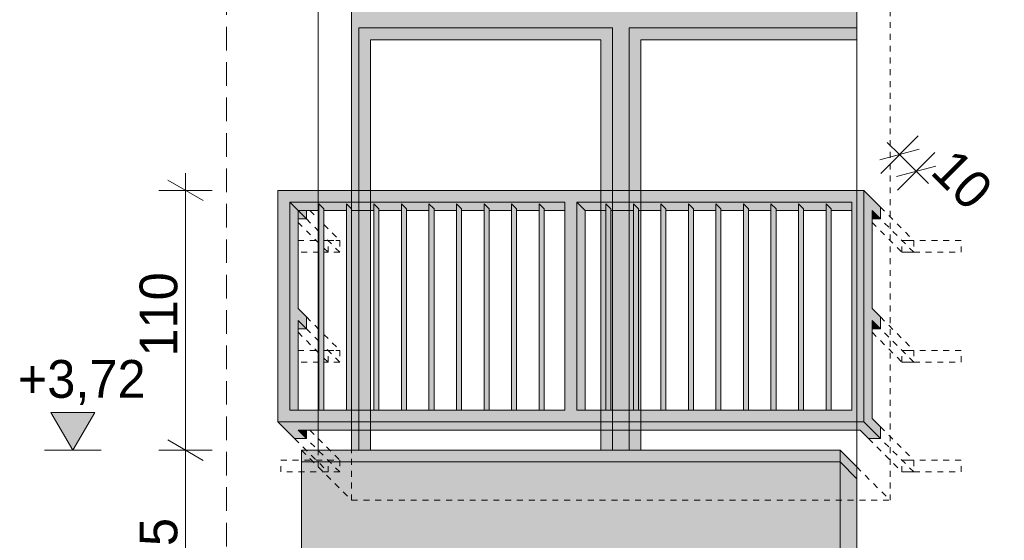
# Model space of a CAD drawing. Extents: x -366324 to -207045, y 68808 to 138616.
# Tile 86 of 170: x -292455 to -288287, y 93341 to 95546. Entities that reach past the tile are written whole.
import ezdxf

# ---------------------------------------------------------------- set-up
doc = ezdxf.new("R2010")
doc.units = 0
doc.header["$MEASUREMENT"] = 0
doc.linetypes.add('Hidden Line', pattern=[50, 25, -25])
doc.linetypes.add('Krawędzie ukryte', pattern=[150, 100, -50])
for name, color, linetype, lineweight, true_color in [('Arch balustrady_Nr_Pióra__2', 7, 'Continuous', 13, 0x7f7f7f), ('Arch balustrady_Nr_Pióra__22', 7, 'Continuous', 9, 0x7f7f7f), ('Arch kolorystyka_Nr_Pióra__2', 7, 'Continuous', 13, 0x7f7f7f), ('Arch kolorystyka_Nr_Pióra__61', 7, 'Continuous', 20, 0x4d4d4d), ('Arch kolorystyka_Nr_Pióra__81', 7, 'Continuous', 9, 0x5d5d5d)]:
    doc.layers.add(name, color=color, linetype=linetype, lineweight=lineweight, true_color=true_color)
for name, color, linetype, lineweight in [('Arch balustrady_Nr_Pióra__21', 7, 'Continuous', 9), ('Arch kolorystyka_Nr_Pióra__41', 7, 'Continuous', 15), ('Arch okna_Nr_Pióra__21', 7, 'Continuous', 9), ('Arch wymiary_Nr_Pióra__21', 7, 'Continuous', 9), ('arch wypelnienia_Nr_Pióra__21', 7, 'Continuous', 9), ('Arch ściany zewnętrzne_Nr_Pióra__21', 7, 'Continuous', 9), ('INWENT.ŚCIANY_Nr_Pióra__21', 7, 'Continuous', 9)]:
    doc.layers.add(name, color=color, linetype=linetype, lineweight=lineweight)
doc.layers.add('Arch wymiary', color=7, linetype='Continuous')
doc.styles.add('GENERATED_STYLE_1', font='txt')
doc.dimstyles.new('GENERATED_STYLE__2', dxfattribs={"dimtxt": 160.000002, "dimasz": 114, "dimexe": 0.18, "dimexo": 0, "dimgap": 0.09, "dimtad": 1, "dimdec": 0, "dimlfac": 0.1, "dimzin": 0, "dimdsep": 46, "dimtxsty": 'GENERATED_STYLE_1', "dimblk": 'ARROWHEAD_2', "dimblk1": 'ARROWHEAD_2', "dimblk2": 'ARROWHEAD_2', "dimcen": 0.09, "dimclrd": 7, "dimclre": 7, "dimclrt": 7, "dimazin": 0, "dimtfac": 1, "dimtdec": 4, "dimtmove": 0, "dimatfit": 3, "dimfxl": 0, "dimtolj": 1, "dimtzin": 0, "dimarcsym": 0})

# ---------------------------------------------------------------- blocks, each defined once
blk = doc.blocks.new('*D203')
at = {"layer": 'Arch wymiary_Nr_Pióra__21', "linetype": 'Continuous'}
for p, q in [((-288651, 95053.8), (-288810.1, 94894.7)), ((-288730.6, 94974.3), (-288782.5, 95026.2)), ((-288646.9, 94996.7), (-288814.2, 94951.9)), ((-288580.3, 94983.1), (-288739.4, 94824)), ((-288659.9, 94903.6), (-288730.6, 94974.3)), ((-288743.5, 94881.2), (-288576.2, 94926)), ((-288608, 94851.7), (-288659.9, 94903.6))]:
    blk.add_line(p, q, dxfattribs=at)
at = {"layer": 'Arch wymiary_Nr_Pióra__21', "insert": (-288606.6, 94895.6), "char_height": 160, "attachment_point": 7, "rotation": 315, "style": 'GENERATED_STYLE_1'}
blk.add_mtext('{10}', dxfattribs=at)
blk = doc.blocks.new('ARROWHEAD_2')
at = {"color": 0, "linetype": 'Continuous', "lineweight": 0}
for p, q in [((-0.378, -0.655), (0.378, 0.655)), ((0, 0), (-1, 0))]:
    blk.add_line(p, q, dxfattribs=at)
blk = doc.blocks.new('*D239')
at = {"layer": 'Arch wymiary_Nr_Pióra__21', "linetype": 'Continuous'}
for p, q in [((-291828.7, 93766.1), (-291678.7, 93679.5)), ((-291641.2, 93722.8), (-291866.2, 93722.8)), ((-291753.7, 92877.8), (-291753.7, 93722.8)), ((-291828.7, 92921.1), (-291678.7, 92834.5)), ((-291641.2, 92877.8), (-291866.2, 92877.8)), ((-291753.7, 92804.4), (-291753.7, 92877.8))]:
    blk.add_line(p, q, dxfattribs=at)
at = {"layer": 'Arch wymiary_Nr_Pióra__21', "char_height": 160, "attachment_point": 7, "rotation": 90, "style": 'GENERATED_STYLE_1'}
for s, insert in [('{110}', (-291785.7, 94119.2)), ('{85}', (-291785.7, 93197.9))]:
    blk.add_mtext(s, dxfattribs=dict(at, insert=insert))
blk = doc.blocks.new('*D240')
at = {"layer": 'Arch wymiary_Nr_Pióra__21', "linetype": 'Continuous'}
for p, q in [((-291753.7, 94822.8), (-291753.7, 94896.1)), ((-291678.7, 94779.5), (-291828.7, 94866.1)), ((-291641.2, 94822.8), (-291866.2, 94822.8)), ((-291753.7, 93722.8), (-291753.7, 94822.8)), ((-291828.7, 93766.1), (-291678.7, 93679.5)), ((-291641.2, 93722.8), (-291866.2, 93722.8))]:
    blk.add_line(p, q, dxfattribs=at)
at = {"layer": 'Arch wymiary_Nr_Pióra__21', "char_height": 160, "attachment_point": 7, "rotation": 90, "style": 'GENERATED_STYLE_1'}
for s, insert in [('{110}', (-291785.7, 94119.2)), ('{85}', (-291785.7, 93197.9))]:
    blk.add_mtext(s, dxfattribs=dict(at, insert=insert))
blk = doc.blocks.new('Wymiary_93', base_point=(-292230.3, 93722.8))
at = {"layer": 'Arch wymiary_Nr_Pióra__21', "linetype": 'Continuous'}
blk.add_hatch(color=256, dxfattribs=at).paths.add_polyline_path([(-292230.3, 93722.8), (-292323.1, 93882.8), (-292137.5, 93882.8)], flags=0)
for p, q in [((-292230.3, 93722.8), (-292323.1, 93882.8)), ((-292323.1, 93882.8), (-292137.5, 93882.8)), ((-292137.5, 93882.8), (-292230.3, 93722.8)), ((-292230.3, 93722.8), (-292350.3, 93722.8)), ((-292230.3, 93722.8), (-292110.3, 93722.8))]:
    blk.add_line(p, q, dxfattribs=at)
at = {"layer": 'Arch wymiary_Nr_Pióra__21', "insert": (-292463.7, 93914.8), "char_height": 160, "attachment_point": 7, "style": 'GENERATED_STYLE_1'}
blk.add_mtext('{+3,72}', dxfattribs=at)

msp = doc.modelspace()

# ---------------------------------------------------------------- hatches: boundary and pattern name
at = {"layer": 'Arch kolorystyka_Nr_Pióra__2', "linetype": 'Continuous'}
h = msp.add_hatch(color=256, dxfattribs=at)
h.paths.add_polyline_path([(-288911.4, 96330.6), (-291050, 96330.6), (-291050, 93722.8), (-290970, 93722.8), (-290970, 95460.6), (-289995, 95460.6), (-289995, 93722.8), (-289825, 93722.8), (-289825, 95460.6), (-288911.4, 95460.6), (-288911.4, 95630.6), (-289825, 95630.6), (-289825, 96250.6), (-288911.4, 96250.6)], flags=0)
h.paths.add_polyline_path([(-290970, 95630.6), (-290970, 96250.6), (-289995, 96250.6), (-289995, 95630.6)], flags=0)
at = {"layer": 'Arch kolorystyka_Nr_Pióra__41', "linetype": 'Continuous'}
for points in [[(-291262.1, 93672.8), (-288982.1, 93672.8), (-288982.1, 93722.8), (-291262.1, 93722.8)], [(-288982.1, 93722.8), (-288982.1, 93672.8), (-288911.4, 93602), (-288911.4, 93652)]]:
    msp.add_hatch(color=256, dxfattribs=at).paths.add_polyline_path(points, flags=0)
at = {"layer": 'Arch kolorystyka_Nr_Pióra__61', "linetype": 'Continuous'}
msp.add_hatch(color=256, dxfattribs=at).paths.add_polyline_path([(-288911.4, 93602), (-288982.1, 93672.8), (-288982.1, 92877.8), (-288911.4, 92807)], flags=0)
at = {"layer": 'Arch kolorystyka_Nr_Pióra__81', "linetype": 'Continuous'}
msp.add_hatch(color=256, dxfattribs=at).paths.add_polyline_path([(-291262.1, 92877.8), (-288982.1, 92877.8), (-288982.1, 93672.8), (-291262.1, 93672.8)], flags=0)
at = {"layer": 'arch wypelnienia_Nr_Pióra__21', "linetype": 'Continuous'}
h = msp.add_hatch(color=256, dxfattribs=at)
h.paths.add_polyline_path([(-291362.1, 93842.8), (-288882.1, 93842.8), (-288882.1, 94822.8), (-291362.1, 94822.8)], flags=0)
h.paths.add_polyline_path([(-291312.1, 94772.8), (-290147.1, 94772.8), (-290147.1, 93892.8), (-291312.1, 93892.8)], flags=0)
h.paths.add_polyline_path([(-290097.1, 93892.8), (-288932.1, 93892.8), (-288932.1, 94772.8), (-290097.1, 94772.8)], flags=0)
for points in [[(-288846.8, 93857.4), (-288846.8, 94272.4), (-288811.4, 94237), (-288811.4, 94287), (-288846.8, 94322.4), (-288846.8, 94737.4), (-288811.4, 94702), (-288811.4, 94752), (-288846.8, 94787.4), (-288882.1, 94822.8), (-288882.1, 93842.8), (-288846.8, 93807.4), (-288811.4, 93772), (-288811.4, 93822)], [(-291276.8, 94737.4), (-291312.1, 94772.8), (-291312.1, 93892.8), (-291276.8, 93892.8), (-291276.8, 94237), (-291241.4, 94237), (-291241.4, 94287), (-291276.8, 94322.4), (-291276.8, 94702), (-291241.4, 94702)], [(-290147.1, 94772.8), (-291312.1, 94772.8), (-291276.8, 94737.4), (-291241.4, 94702), (-291241.4, 94737.4), (-291188.6, 94737.4), (-291188.6, 94765.7), (-291167.3, 94744.5), (-291167.3, 94737.4), (-291072.1, 94737.4), (-291072.1, 94765.7), (-291050.8, 94744.5), (-291050.8, 94737.4), (-290955.6, 94737.4), (-290955.6, 94765.7), (-290934.3, 94744.5), (-290934.3, 94737.4), (-290839.1, 94737.4), (-290839.1, 94765.7), (-290817.8, 94744.5), (-290817.8, 94737.4), (-290722.6, 94737.4), (-290722.6, 94765.7), (-290701.3, 94744.5), (-290701.3, 94737.4), (-290606.1, 94737.4), (-290606.1, 94765.7), (-290584.8, 94744.5), (-290584.8, 94737.4), (-290489.6, 94737.4), (-290489.6, 94765.7), (-290468.3, 94744.5), (-290468.3, 94737.4), (-290373.1, 94737.4), (-290373.1, 94765.7), (-290351.8, 94744.5), (-290351.8, 94737.4), (-290256.6, 94737.4), (-290256.6, 94765.7), (-290235.3, 94744.5), (-290235.3, 94737.4), (-290147.1, 94737.4)], [(-291167.3, 93892.8), (-291167.3, 94744.5), (-291188.6, 94765.7), (-291188.6, 93892.8)], [(-291050.8, 93892.8), (-291050.8, 94744.5), (-291072.1, 94765.7), (-291072.1, 93892.8)], [(-290934.3, 93892.8), (-290934.3, 94744.5), (-290955.6, 94765.7), (-290955.6, 93892.8)], [(-290839.1, 93892.8), (-290817.8, 93892.8), (-290817.8, 94744.5), (-290839.1, 94765.7)], [(-290701.3, 93892.8), (-290701.3, 94744.5), (-290722.6, 94765.7), (-290722.6, 93892.8)], [(-290584.8, 93892.8), (-290584.8, 94744.5), (-290606.1, 94765.7), (-290606.1, 93892.8)], [(-290489.6, 93892.8), (-290468.3, 93892.8), (-290468.3, 94744.5), (-290489.6, 94765.7)], [(-290351.8, 93892.8), (-290351.8, 94744.5), (-290373.1, 94765.7), (-290373.1, 93892.8)], [(-290235.3, 93892.8), (-290235.3, 94744.5), (-290256.6, 94765.7), (-290256.6, 93892.8)], [(-290097.1, 94772.8), (-290097.1, 93892.8), (-290061.8, 93892.8), (-290061.8, 94272.4), (-290061.8, 94322.4), (-290061.8, 94737.4)], [(-288932.1, 94772.8), (-290097.1, 94772.8), (-290061.8, 94737.4), (-289973.6, 94737.4), (-289973.6, 94765.7), (-289952.3, 94744.5), (-289952.3, 94737.4), (-289857.1, 94737.4), (-289857.1, 94765.7), (-289835.8, 94744.5), (-289835.8, 94737.4), (-289740.6, 94737.4), (-289740.6, 94765.7), (-289719.3, 94744.5), (-289719.3, 94737.4), (-289624.1, 94737.4), (-289624.1, 94765.7), (-289602.8, 94744.5), (-289602.8, 94737.4), (-289507.6, 94737.4), (-289507.6, 94765.7), (-289486.3, 94744.5), (-289486.3, 94737.4), (-289391.1, 94737.4), (-289391.1, 94765.7), (-289369.8, 94744.5), (-289369.8, 94737.4), (-289274.6, 94737.4), (-289274.6, 94765.7), (-289253.3, 94744.5), (-289253.3, 94737.4), (-289158.1, 94737.4), (-289158.1, 94765.7), (-289136.8, 94744.5), (-289136.8, 94737.4), (-289041.6, 94737.4), (-289041.6, 94765.7), (-289020.3, 94744.5), (-289020.3, 94737.4), (-288932.1, 94737.4)], [(-289952.3, 93892.8), (-289952.3, 94744.5), (-289973.6, 94765.7), (-289973.6, 93892.8)], [(-289835.8, 93892.8), (-289835.8, 94744.5), (-289857.1, 94765.7), (-289857.1, 93892.8)], [(-289719.3, 93892.8), (-289719.3, 94744.5), (-289740.6, 94765.7), (-289740.6, 93892.8)], [(-289624.1, 93892.8), (-289602.8, 93892.8), (-289602.8, 94744.5), (-289624.1, 94765.7)], [(-289486.3, 93892.8), (-289486.3, 94744.5), (-289507.6, 94765.7), (-289507.6, 93892.8)], [(-289369.8, 93892.8), (-289369.8, 94744.5), (-289391.1, 94765.7), (-289391.1, 93892.8)], [(-289274.6, 93892.8), (-289253.3, 93892.8), (-289253.3, 94744.5), (-289274.6, 94765.7)], [(-289136.8, 93892.8), (-289136.8, 94744.5), (-289158.1, 94765.7), (-289158.1, 93892.8)], [(-289020.3, 93892.8), (-289020.3, 94744.5), (-289041.6, 94765.7), (-289041.6, 93892.8)], [(-288846.8, 94737.4), (-288846.8, 94702), (-288811.4, 94702)], [(-288846.8, 94237), (-288811.4, 94237), (-288846.8, 94272.4)], [(-288882.1, 93842.8), (-288932.1, 93842.8), (-291312.1, 93842.8), (-291362.1, 93842.8), (-291326.8, 93807.4), (-291291.4, 93772), (-291241.4, 93772), (-291276.8, 93807.4), (-288896.8, 93807.4), (-288861.4, 93772), (-288811.4, 93772), (-288846.8, 93807.4)], [(-291241.4, 93807.4), (-291276.8, 93807.4), (-291241.4, 93772)]]:
    msp.add_hatch(color=256, dxfattribs=at).paths.add_polyline_path(points, flags=0)

# ---------------------------------------------------------------- linework, layer by layer
at = {"layer": 'Arch balustrady_Nr_Pióra__2', "linetype": 'Continuous'}
msp.add_line((-291241.4, 94702), (-291312.1, 94772.8), dxfattribs=at)
at = {"layer": 'Arch balustrady_Nr_Pióra__21', "linetype": 'Continuous'}
for p, q in [((-288882.1, 94822.8), (-291362.1, 94822.8)), ((-291312.1, 94822.8), (-291362.1, 94822.8)), ((-291362.1, 94822.8), (-291362.1, 93842.8)), ((-290097.1, 94822.8), (-290147.1, 94822.8)), ((-288882.1, 94822.8), (-288932.1, 94822.8)), ((-288846.8, 94787.4), (-288882.1, 94822.8)), ((-288811.4, 94752), (-288846.8, 94787.4)), ((-291241.4, 94737.4), (-291241.4, 94702)), ((-291241.4, 94737.4), (-291188.6, 94737.4)), ((-291188.6, 94737.4), (-291188.6, 93892.8)), ((-291167.3, 94737.4), (-291072.1, 94737.4)), ((-291167.3, 94737.4), (-291167.3, 93892.8)), ((-291072.1, 94737.4), (-291072.1, 93892.8)), ((-291050.8, 94737.4), (-290955.6, 94737.4)), ((-291050.8, 94737.4), (-291050.8, 93892.8)), ((-290955.6, 94737.4), (-290955.6, 93892.8)), ((-290934.3, 94737.4), (-290839.1, 94737.4)), ((-290934.3, 94737.4), (-290934.3, 93892.8)), ((-290839.1, 94737.4), (-290839.1, 93892.8)), ((-290817.8, 94737.4), (-290722.6, 94737.4)), ((-290817.8, 94737.4), (-290817.8, 93892.8)), ((-290722.6, 94737.4), (-290722.6, 93892.8)), ((-290701.3, 94737.4), (-290606.1, 94737.4)), ((-290701.3, 94737.4), (-290701.3, 93892.8)), ((-290606.1, 94737.4), (-290606.1, 93892.8)), ((-290584.8, 94737.4), (-290489.6, 94737.4)), ((-290584.8, 94737.4), (-290584.8, 93892.8)), ((-290489.6, 94737.4), (-290489.6, 93892.8)), ((-290468.3, 94737.4), (-290373.1, 94737.4)), ((-290468.3, 94737.4), (-290468.3, 93892.8)), ((-290373.1, 94737.4), (-290373.1, 93892.8)), ((-290351.8, 94737.4), (-290256.6, 94737.4)), ((-290351.8, 94737.4), (-290351.8, 93892.8)), ((-290256.6, 94737.4), (-290256.6, 93892.8)), ((-290235.3, 94737.4), (-290147.1, 94737.4)), ((-290235.3, 94737.4), (-290235.3, 93892.8)), ((-290147.1, 94737.4), (-290147.1, 93892.8)), ((-290061.8, 94737.4), (-290061.8, 93892.8)), ((-290061.8, 94737.4), (-289973.6, 94737.4)), ((-289973.6, 94737.4), (-289973.6, 93892.8)), ((-289952.3, 94737.4), (-289857.1, 94737.4)), ((-289952.3, 94737.4), (-289952.3, 93892.8)), ((-289857.1, 94737.4), (-289857.1, 93892.8)), ((-289835.8, 94737.4), (-289740.6, 94737.4)), ((-289835.8, 94737.4), (-289835.8, 93892.8)), ((-289740.6, 94737.4), (-289740.6, 93892.8)), ((-289719.3, 94737.4), (-289624.1, 94737.4)), ((-289719.3, 94737.4), (-289719.3, 93892.8)), ((-289624.1, 94737.4), (-289624.1, 93892.8)), ((-289602.8, 94737.4), (-289507.6, 94737.4)), ((-289602.8, 94737.4), (-289602.8, 93892.8)), ((-289507.6, 94737.4), (-289507.6, 93892.8)), ((-289486.3, 94737.4), (-289391.1, 94737.4)), ((-289486.3, 94737.4), (-289486.3, 93892.8)), ((-289391.1, 94737.4), (-289391.1, 93892.8)), ((-289369.8, 94737.4), (-289274.6, 94737.4)), ((-289369.8, 94737.4), (-289369.8, 93892.8)), ((-289274.6, 94737.4), (-289274.6, 93892.8)), ((-289253.3, 94737.4), (-289158.1, 94737.4)), ((-289253.3, 94737.4), (-289253.3, 93892.8)), ((-289158.1, 94737.4), (-289158.1, 93892.8)), ((-289136.8, 94737.4), (-289041.6, 94737.4)), ((-289136.8, 94737.4), (-289136.8, 93892.8)), ((-289041.6, 94737.4), (-289041.6, 93892.8)), ((-289020.3, 94737.4), (-288932.1, 94737.4)), ((-289020.3, 94737.4), (-289020.3, 93892.8)), ((-288932.1, 94737.4), (-288932.1, 93892.8)), ((-288811.4, 94752), (-288811.4, 94702)), ((-291241.4, 94702), (-291276.8, 94702)), ((-291276.8, 94702), (-291276.8, 94322.4)), ((-288811.4, 94702), (-288846.8, 94702)), ((-288846.8, 94702), (-288846.8, 94322.4)), ((-291276.8, 94322.4), (-291241.4, 94287)), ((-288811.4, 94287), (-288846.8, 94322.4)), ((-291241.4, 94287), (-291241.4, 94237)), ((-288811.4, 94287), (-288811.4, 94237)), ((-291241.4, 94237), (-291276.8, 94237)), ((-291276.8, 94237), (-291276.8, 93892.8)), ((-288811.4, 94237), (-288846.8, 94237)), ((-288846.8, 94237), (-288846.8, 93857.4)), ((-291188.6, 93892.8), (-291276.8, 93892.8)), ((-291072.1, 93892.8), (-291167.3, 93892.8)), ((-290955.6, 93892.8), (-291050.8, 93892.8)), ((-290839.1, 93892.8), (-290934.3, 93892.8)), ((-290722.6, 93892.8), (-290817.8, 93892.8)), ((-290606.1, 93892.8), (-290701.3, 93892.8)), ((-290489.6, 93892.8), (-290584.8, 93892.8)), ((-290373.1, 93892.8), (-290468.3, 93892.8)), ((-290256.6, 93892.8), (-290351.8, 93892.8)), ((-290147.1, 93892.8), (-290235.3, 93892.8)), ((-289973.6, 93892.8), (-290061.8, 93892.8)), ((-289857.1, 93892.8), (-289952.3, 93892.8)), ((-289740.6, 93892.8), (-289835.8, 93892.8)), ((-289624.1, 93892.8), (-289719.3, 93892.8)), ((-289507.6, 93892.8), (-289602.8, 93892.8)), ((-289391.1, 93892.8), (-289486.3, 93892.8)), ((-289274.6, 93892.8), (-289369.8, 93892.8)), ((-289158.1, 93892.8), (-289253.3, 93892.8)), ((-289041.6, 93892.8), (-289136.8, 93892.8)), ((-288932.1, 93892.8), (-289020.3, 93892.8)), ((-291326.8, 93807.4), (-291362.1, 93842.8)), ((-288811.4, 93822), (-288846.8, 93857.4)), ((-291291.4, 93772), (-291326.8, 93807.4)), ((-288896.8, 93807.4), (-291241.4, 93807.4)), ((-291241.4, 93807.4), (-291241.4, 93772)), ((-288861.4, 93772), (-288896.8, 93807.4)), ((-288811.4, 93822), (-288811.4, 93772)), ((-291241.4, 93772), (-291291.4, 93772)), ((-288811.4, 93772), (-288861.4, 93772))]:
    msp.add_line(p, q, dxfattribs=at)
at = {"layer": 'Arch balustrady_Nr_Pióra__21', "linetype": 'Hidden Line'}
for p, q in [((-291226.8, 94737.4), (-291188.6, 94699.2)), ((-288811.4, 94752), (-288670, 94610.6)), ((-291276.8, 94687.4), (-291188.6, 94599.2)), ((-291188.6, 94649.2), (-291241.4, 94702)), ((-291167.3, 94678), (-291100, 94610.6)), ((-288846.8, 94687.4), (-288720, 94560.6)), ((-288670, 94560.6), (-288811.4, 94702)), ((-291100, 94560.6), (-291167.3, 94628)), ((-291276.8, 94610.6), (-291188.6, 94610.6)), ((-291167.3, 94610.6), (-291100, 94610.6)), ((-291150, 94560.6), (-291150, 94610.6)), ((-291150, 94610.6), (-291100, 94610.6)), ((-291100, 94610.6), (-291100, 94560.6)), ((-288720, 94560.6), (-288720, 94610.6)), ((-288720, 94610.6), (-288670, 94610.6)), ((-288470, 94610.6), (-288720, 94610.6)), ((-288670, 94610.6), (-288670, 94560.6)), ((-288470, 94560.6), (-288470, 94610.6)), ((-291188.6, 94560.6), (-291276.8, 94560.6)), ((-291167.3, 94578), (-291150, 94560.6)), ((-291100, 94560.6), (-291167.3, 94560.6)), ((-291100, 94560.6), (-291150, 94560.6)), ((-288670, 94560.6), (-288720, 94560.6)), ((-288720, 94560.6), (-288470, 94560.6)), ((-291241.4, 94287), (-291188.6, 94234.2)), ((-288811.4, 94287), (-288670, 94145.6)), ((-291276.8, 94222.4), (-291188.6, 94134.2)), ((-291188.6, 94184.2), (-291241.4, 94237)), ((-291167.3, 94213), (-291100, 94145.6)), ((-288846.8, 94222.4), (-288720, 94095.6)), ((-288670, 94095.6), (-288811.4, 94237)), ((-291276.8, 94145.6), (-291188.6, 94145.6)), ((-291100, 94095.6), (-291167.3, 94163)), ((-291167.3, 94145.6), (-291100, 94145.6)), ((-291150, 94095.6), (-291150, 94145.6)), ((-291150, 94145.6), (-291100, 94145.6)), ((-291100, 94145.6), (-291100, 94095.6)), ((-288720, 94095.6), (-288720, 94145.6)), ((-288720, 94145.6), (-288670, 94145.6)), ((-288470, 94145.6), (-288720, 94145.6)), ((-288670, 94145.6), (-288670, 94095.6)), ((-288470, 94095.6), (-288470, 94145.6)), ((-291188.6, 94095.6), (-291276.8, 94095.6)), ((-291167.3, 94113), (-291150, 94095.6)), ((-291100, 94095.6), (-291167.3, 94095.6)), ((-291100, 94095.6), (-291150, 94095.6)), ((-288670, 94095.6), (-288720, 94095.6)), ((-288720, 94095.6), (-288470, 94095.6)), ((-291226.8, 93807.4), (-291100, 93680.6)), ((-288811.4, 93822), (-288670, 93680.6)), ((-291291.4, 93772), (-291150, 93630.6)), ((-291100, 93630.6), (-291241.4, 93772)), ((-288861.4, 93772), (-288720, 93630.6)), ((-288670, 93630.6), (-288811.4, 93772)), ((-291350, 93630.6), (-291350, 93680.6)), ((-291350, 93680.6), (-291100, 93680.6)), ((-291150, 93630.6), (-291150, 93680.6)), ((-291150, 93680.6), (-291100, 93680.6)), ((-291100, 93680.6), (-291100, 93630.6)), ((-288720, 93630.6), (-288720, 93680.6)), ((-288720, 93680.6), (-288670, 93680.6)), ((-288470, 93680.6), (-288720, 93680.6)), ((-288670, 93680.6), (-288670, 93630.6)), ((-288470, 93630.6), (-288470, 93680.6)), ((-291100, 93630.6), (-291350, 93630.6)), ((-291100, 93630.6), (-291150, 93630.6)), ((-288670, 93630.6), (-288720, 93630.6)), ((-288720, 93630.6), (-288470, 93630.6))]:
    msp.add_line(p, q, dxfattribs=at)
at = {"layer": 'Arch balustrady_Nr_Pióra__22', "linetype": 'Continuous'}
for p, q in [((-288882.1, 94822.8), (-288882.1, 93842.8)), ((-291312.1, 94772.8), (-291312.1, 93892.8)), ((-290147.1, 94772.8), (-291312.1, 94772.8)), ((-291188.6, 94765.7), (-291188.6, 94737.4)), ((-291167.3, 94744.5), (-291188.6, 94765.7)), ((-291072.1, 94765.7), (-291072.1, 94737.4)), ((-291050.8, 94744.5), (-291072.1, 94765.7)), ((-290955.6, 94765.7), (-290955.6, 94737.4)), ((-290934.3, 94744.5), (-290955.6, 94765.7)), ((-290839.1, 94765.7), (-290839.1, 94737.4)), ((-290817.8, 94744.5), (-290839.1, 94765.7)), ((-290722.6, 94765.7), (-290722.6, 94737.4)), ((-290701.3, 94744.5), (-290722.6, 94765.7)), ((-290606.1, 94765.7), (-290606.1, 94737.4)), ((-290584.8, 94744.5), (-290606.1, 94765.7)), ((-290489.6, 94765.7), (-290489.6, 94737.4)), ((-290468.3, 94744.5), (-290489.6, 94765.7)), ((-290373.1, 94765.7), (-290373.1, 94737.4)), ((-290351.8, 94744.5), (-290373.1, 94765.7)), ((-290256.6, 94765.7), (-290256.6, 94737.4)), ((-290235.3, 94744.5), (-290256.6, 94765.7)), ((-290147.1, 94772.8), (-290147.1, 94737.4)), ((-288932.1, 94772.8), (-290097.1, 94772.8)), ((-290097.1, 94772.8), (-290097.1, 93892.8)), ((-290061.8, 94737.4), (-290097.1, 94772.8)), ((-289973.6, 94765.7), (-289973.6, 94737.4)), ((-289952.3, 94744.5), (-289973.6, 94765.7)), ((-289857.1, 94765.7), (-289857.1, 94737.4)), ((-289835.8, 94744.5), (-289857.1, 94765.7)), ((-289740.6, 94765.7), (-289740.6, 94737.4)), ((-289719.3, 94744.5), (-289740.6, 94765.7)), ((-289624.1, 94765.7), (-289624.1, 94737.4)), ((-289602.8, 94744.5), (-289624.1, 94765.7)), ((-289507.6, 94765.7), (-289507.6, 94737.4)), ((-289486.3, 94744.5), (-289507.6, 94765.7)), ((-289391.1, 94765.7), (-289391.1, 94737.4)), ((-289369.8, 94744.5), (-289391.1, 94765.7)), ((-289274.6, 94765.7), (-289274.6, 94737.4)), ((-289253.3, 94744.5), (-289274.6, 94765.7)), ((-289158.1, 94765.7), (-289158.1, 94737.4)), ((-289136.8, 94744.5), (-289158.1, 94765.7)), ((-289041.6, 94765.7), (-289041.6, 94737.4)), ((-289020.3, 94744.5), (-289041.6, 94765.7)), ((-288932.1, 94772.8), (-288932.1, 94737.4)), ((-291276.8, 94737.4), (-291241.4, 94737.4)), ((-291276.8, 94737.4), (-291276.8, 94702)), ((-291167.3, 94744.5), (-291167.3, 94737.4)), ((-291050.8, 94744.5), (-291050.8, 94737.4)), ((-290934.3, 94744.5), (-290934.3, 94737.4)), ((-290817.8, 94744.5), (-290817.8, 94737.4)), ((-290701.3, 94744.5), (-290701.3, 94737.4)), ((-290584.8, 94744.5), (-290584.8, 94737.4)), ((-290468.3, 94744.5), (-290468.3, 94737.4)), ((-290351.8, 94744.5), (-290351.8, 94737.4)), ((-290235.3, 94744.5), (-290235.3, 94737.4)), ((-289952.3, 94744.5), (-289952.3, 94737.4)), ((-289835.8, 94744.5), (-289835.8, 94737.4)), ((-289719.3, 94744.5), (-289719.3, 94737.4)), ((-289602.8, 94744.5), (-289602.8, 94737.4)), ((-289486.3, 94744.5), (-289486.3, 94737.4)), ((-289369.8, 94744.5), (-289369.8, 94737.4)), ((-289253.3, 94744.5), (-289253.3, 94737.4)), ((-289136.8, 94744.5), (-289136.8, 94737.4)), ((-289020.3, 94744.5), (-289020.3, 94737.4)), ((-288846.8, 94737.4), (-288846.8, 94702)), ((-288811.4, 94702), (-288846.8, 94737.4)), ((-291241.4, 94237), (-291276.8, 94272.4)), ((-291276.8, 94272.4), (-291276.8, 94237)), ((-288811.4, 94237), (-288846.8, 94272.4)), ((-288846.8, 94272.4), (-288846.8, 94237)), ((-291276.8, 93892.8), (-291312.1, 93892.8)), ((-291167.3, 93892.8), (-291188.6, 93892.8)), ((-291050.8, 93892.8), (-291072.1, 93892.8)), ((-290934.3, 93892.8), (-290955.6, 93892.8)), ((-290817.8, 93892.8), (-290839.1, 93892.8)), ((-290701.3, 93892.8), (-290722.6, 93892.8)), ((-290584.8, 93892.8), (-290606.1, 93892.8)), ((-290468.3, 93892.8), (-290489.6, 93892.8)), ((-290351.8, 93892.8), (-290373.1, 93892.8)), ((-290235.3, 93892.8), (-290256.6, 93892.8)), ((-290061.8, 93892.8), (-290097.1, 93892.8)), ((-289952.3, 93892.8), (-289973.6, 93892.8)), ((-289835.8, 93892.8), (-289857.1, 93892.8)), ((-289719.3, 93892.8), (-289740.6, 93892.8)), ((-289602.8, 93892.8), (-289624.1, 93892.8)), ((-289486.3, 93892.8), (-289507.6, 93892.8)), ((-289369.8, 93892.8), (-289391.1, 93892.8)), ((-289253.3, 93892.8), (-289274.6, 93892.8)), ((-289136.8, 93892.8), (-289158.1, 93892.8)), ((-289020.3, 93892.8), (-289041.6, 93892.8)), ((-291362.1, 93842.8), (-291312.1, 93842.8)), ((-288932.1, 93842.8), (-291312.1, 93842.8)), ((-290147.1, 93842.8), (-290097.1, 93842.8)), ((-288932.1, 93842.8), (-288882.1, 93842.8)), ((-288846.8, 93807.4), (-288882.1, 93842.8)), ((-291241.4, 93772), (-291276.8, 93807.4)), ((-291241.4, 93807.4), (-291276.8, 93807.4)), ((-288811.4, 93772), (-288846.8, 93807.4))]:
    msp.add_line(p, q, dxfattribs=at)
at = {"layer": 'Arch okna_Nr_Pióra__21', "linetype": 'Hidden Line'}
for p, q in [((-288770, 93510.6), (-288770, 96330.6)), ((-291262.1, 93722.8), (-291050, 93510.6)), ((-291191.4, 93652), (-291191.4, 93722.8)), ((-291050, 93510.6), (-291050, 93722.8)), ((-288911.4, 93652), (-288770, 93510.6)), ((-291050, 93510.6), (-288770, 93510.6))]:
    msp.add_line(p, q, dxfattribs=at)
at = {"layer": 'Arch okna_Nr_Pióra__21', "linetype": 'Continuous'}
for p, q in [((-291020, 95510.6), (-289945, 95510.6)), ((-291020, 95510.6), (-291020, 93722.8)), ((-289945, 95510.6), (-289945, 93722.8)), ((-289875, 95510.6), (-289875, 93722.8)), ((-289875, 95510.6), (-288911.4, 95510.6)), ((-290970, 95460.6), (-289995, 95460.6)), ((-290970, 95460.6), (-290970, 93722.8)), ((-289995, 95460.6), (-289995, 93722.8)), ((-289825, 95460.6), (-288911.4, 95460.6)), ((-289825, 95460.6), (-289825, 93722.8))]:
    msp.add_line(p, q, dxfattribs=at)
at = {"layer": 'Arch ściany zewnętrzne_Nr_Pióra__21', "linetype": 'Continuous'}
for p, q in [((-291191.4, 93722.8), (-291191.4, 96472)), ((-288911.4, 93652), (-288911.4, 96472)), ((-291050, 93722.8), (-291050, 96330.6)), ((-291262.1, 92877.8), (-291262.1, 93722.8)), ((-291262.1, 93722.8), (-288982.1, 93722.8)), ((-288982.1, 92877.8), (-288982.1, 93722.8)), ((-288911.4, 93652), (-288982.1, 93722.8)), ((-291262.1, 93672.8), (-288982.1, 93672.8)), ((-288911.4, 93602), (-288982.1, 93672.8)), ((-288911.4, 92807), (-288911.4, 93652))]:
    msp.add_line(p, q, dxfattribs=at)
at = {"layer": 'INWENT.ŚCIANY_Nr_Pióra__21', "linetype": 'Krawędzie ukryte'}
msp.add_line((-291580.1, 96865.6), (-291580.1, 90865.6), dxfattribs=at)

# ---------------------------------------------------------------- block references
at = {"layer": 'Arch wymiary', "linetype": 'Continuous'}
msp.add_blockref('Wymiary_93', (-292230.3, 93722.8), dxfattribs=at)

# ---------------------------------------------------------------- dimensions: what is measured, and where the dimension line sits
for base, p1, p2, angle, picture, middle in [((-288659.9, 94903.6), (-288811.4, 94752), (-288882.1, 94822.8), 135, '*D203', (-288464.2, 94866.3)), ((-291753.7, 92877.8), (-291262.1, 93722.8), (-291362.1, 94822.8), 90, '*D240', (-291865.7, 94293.2)), ((-291753.7184998, 92877.7581044), (-291262.122384, 92877.7581044), (-291262.122384, 93722.7581044), 90, '*D239', (-291865.7185014, 93319.2749027))]:
    dim = msp.add_linear_dim(base=base, p1=p1, p2=p2, angle=angle, dimstyle='GENERATED_STYLE__2', dxfattribs=at)
    dim.commit()
    dim.dimension.update_dxf_attribs({"geometry": picture, "text_midpoint": middle})

doc.saveas('drawing.dxf')
